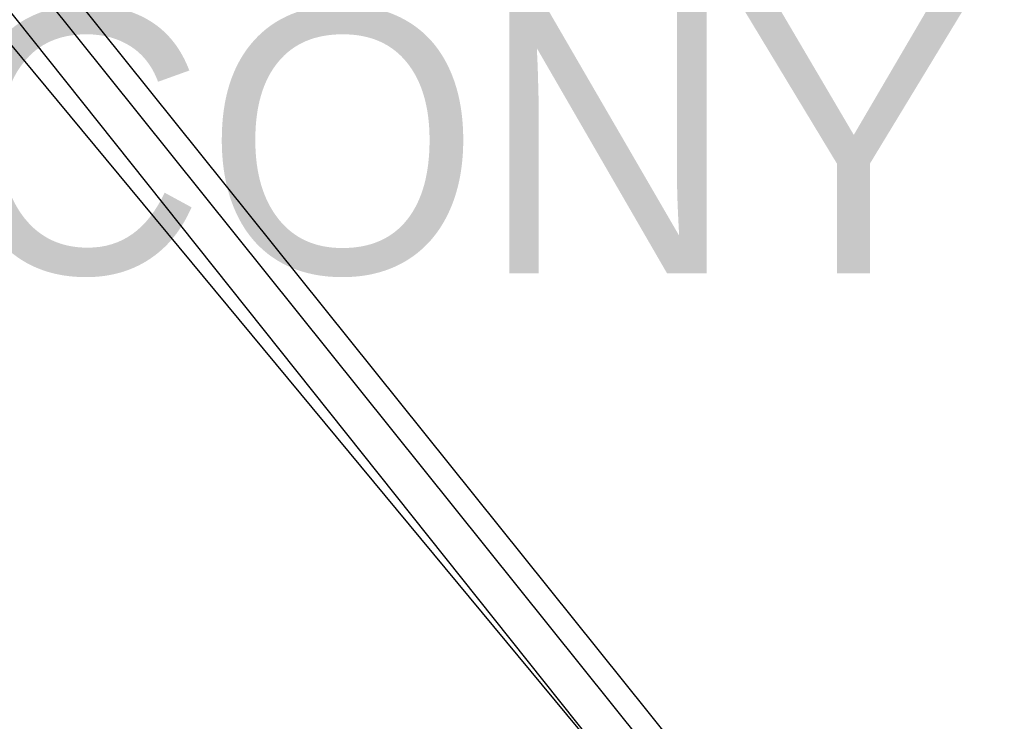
# Model space of a CAD drawing. Header units: feet. Extents: x -79 to 198, y -22 to 181.
# Tile 216 of 256: x 121.97 to 128.1, y 130.94 to 135.3. Entities that reach past the tile are written whole.
import ezdxf
from ezdxf.enums import TextEntityAlignment as Align

# ---------------------------------------------------------------- set-up
doc = ezdxf.new("R2010")
doc.units = ezdxf.units.FT
doc.layers.add('A-LINEA', color=7, linetype='CONTINUOUS')
doc.layers.add('A-TEXTO-PDF', color=3, linetype='CONTINUOUS')

msp = doc.modelspace()

# ---------------------------------------------------------------- linework, layer by layer
at = {"layer": 'A-LINEA'}
for p, q in [((140.7504, 112.4542), (100.776, 160.6287)), ((140.7504, 112.4542), (103.1232, 159.3849)), ((140.7504, 112.4542), (103.1232, 159.3849)), ((140.5969, 112.4055), (103.0856, 159.2112)), ((140.277, 112.3118), (103.3057, 158.7075))]:
    msp.add_line(p, q, dxfattribs=at)

# ---------------------------------------------------------------- texts
at = {"layer": 'A-TEXTO-PDF'}
msp.add_text('BALCONY', height=1.646, dxfattribs=at).set_placement((122.6365, 133.7252), align=Align.CENTER)

doc.saveas('drawing.dxf')
